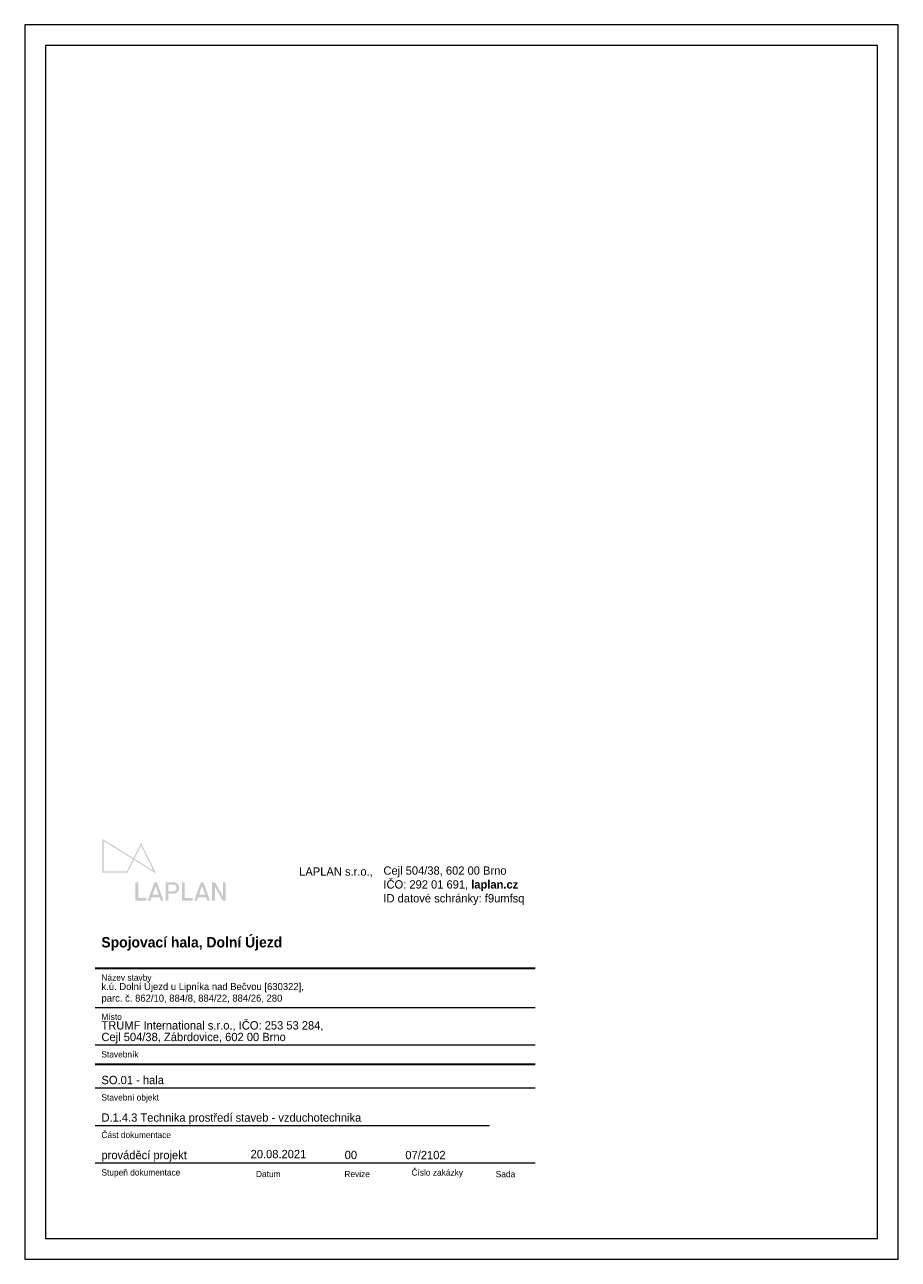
# Paper-space layout 'V000_desky' of a CAD drawing. Header units: millimetres. Extents: x -4 to 206, y -3 to 294.
import ezdxf

# ---------------------------------------------------------------- set-up
doc = ezdxf.new("R2010")
doc.units = ezdxf.units.MM
doc.header["$LTSCALE"] = 15
doc.layers.get('Defpoints').update_dxf_attribs({"color": 9, "lineweight": 18})
doc.styles.add('laplan bold', font='txt', dxfattribs={"height": 2})
doc.styles.add('laplan N', font='txt')

# ---------------------------------------------------------------- blocks, each defined once
blk = doc.blocks.new('la')
at = {"true_color": 0x1c1c1b}
h = blk.add_hatch(color=250, dxfattribs=at)
h.dxf.hatch_style = 2
h.paths.add_polyline_path([(235.5, -142.6), (215.6, -130.3), (209.8, -141.7), (187.3, -141.7), (187.4, -111.5), (215.1, -128.7), (222, -115.2)])
h.paths.add_polyline_path([(188.4, -140.6), (209.2, -140.6), (214.7, -129.7), (188.5, -113.4)])
h.paths.add_polyline_path([(216, -129.3), (232.9, -139.8), (222, -117.5)])
h = blk.add_hatch(color=250, dxfattribs=at)
h.dxf.hatch_style = 2
h.paths.add_polyline_path([(216.9, -150.3), (219.4, -150.3), (219.4, -164.6), (226.6, -164.6), (226.6, -166.8), (216.9, -166.8)])
h = blk.add_hatch(color=250, dxfattribs=at)
h.dxf.hatch_style = 2
h.paths.add_polyline_path([(238.5, -163.8), (231.5, -163.8), (230.4, -166.8), (227.9, -166.8), (233.9, -150.3), (236.1, -150.3), (242.1, -166.8), (239.6, -166.8)])
h.paths.add_polyline_path([(237.8, -161.6), (235, -153.7), (235, -153.7), (232.2, -161.6)])
h = blk.add_hatch(color=250, dxfattribs=at)
h.dxf.hatch_style = 2
edge = h.paths.add_edge_path()
edge.add_spline(control_points=[(244, -150.3), (244, -150.3), (250.5, -150.3), (250.5, -150.3), (254, -150.3), (256.1, -152.3), (256.1, -155.5), (256.1, -158.7), (254, -160.7), (250.5, -160.7), (250.5, -160.7), (246.5, -160.7), (246.5, -160.7), (246.5, -160.7), (246.5, -166.8), (246.5, -166.8), (246.5, -166.8), (244, -166.8), (244, -166.8), (244, -166.8), (244, -150.3), (244, -150.3)], knot_values=[0, 0, 0, 0, 1, 1, 1, 2, 2, 2, 3, 3, 3, 4, 4, 4, 5, 5, 5, 6, 6, 6, 7, 7, 7, 7], degree=3, periodic=0)
edge = h.paths.add_edge_path()
edge.add_spline(control_points=[(250.4, -158.4), (252.6, -158.4), (253.7, -157.4), (253.7, -155.5), (253.7, -153.5), (252.6, -152.6), (250.5, -152.6), (250.5, -152.6), (246.5, -152.6), (246.5, -152.6), (246.5, -152.6), (246.5, -158.4), (246.5, -158.4), (246.5, -158.4), (250.4, -158.4), (250.4, -158.4)], knot_values=[0, 0, 0, 0, 1, 1, 1, 2, 2, 2, 3, 3, 3, 4, 4, 4, 5, 5, 5, 5], degree=3, periodic=0)
h = blk.add_hatch(color=250, dxfattribs=at)
h.dxf.hatch_style = 2
h.paths.add_polyline_path([(258.6, -150.3), (261, -150.3), (261, -164.6), (268.3, -164.6), (268.3, -166.8), (258.6, -166.8)])
h = blk.add_hatch(color=250, dxfattribs=at)
h.dxf.hatch_style = 2
h.paths.add_polyline_path([(280.1, -163.8), (273.1, -163.8), (272, -166.8), (269.5, -166.8), (275.5, -150.3), (277.8, -150.3), (283.7, -166.8), (281.2, -166.8)])
h.paths.add_polyline_path([(279.4, -161.6), (276.6, -153.7), (276.6, -153.7), (273.8, -161.6)])
h = blk.add_hatch(color=250, dxfattribs=at)
h.dxf.hatch_style = 2
h.paths.add_polyline_path([(285.6, -150.3), (288.3, -150.3), (295.2, -162.9), (295.3, -162.9), (295.3, -150.3), (297.7, -150.3), (297.7, -166.8), (295, -166.8), (288.1, -154.3), (288.1, -154.3), (288.1, -166.8), (285.6, -166.8)])
blk = doc.blocks.new('FORM_A4')
for p, q in [((-21, 29.7), (-21, 0)), ((0, 29.7), (-21, 29.7)), ((0, 0), (0, 29.7)), ((-20.5, 29.2), (-20.5, 0.5)), ((-0.5, 29.2), (-20.5, 29.2)), ((-0.5, 0.5), (-0.5, 29.2)), ((-20.5, 0.5), (-0.5, 0.5)), ((-21, 0), (0, 0))]:
    blk.add_line(p, q)

psp = doc.layouts.new('V000_desky')

# ---------------------------------------------------------------- linework, layer by layer
at = {"lineweight": 9}
for p, q in [((13.41, 57.78), (119.16, 57.78)), ((13.41, 48.76), (119.16, 48.76)), ((13.41, 38.4), (119.16, 38.4)), ((13.41, 29.37), (108.2, 29.37)), ((13.41, 20.35), (119.16, 20.35))]:
    psp.add_line(p, q, dxfattribs=at)
at = {"lineweight": 35}
psp.add_line((13.41, 44.11), (119.16, 44.11), dxfattribs=at)
psp.add_lwpolyline([(13.41, 67.23), (119.16, 67.23)], dxfattribs=at)

# ---------------------------------------------------------------- block references
at = {"xscale": 0.2683525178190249, "yscale": 0.2683525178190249, "zscale": 0.2683525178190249}
psp.add_blockref('la', (-35.13, 128.22), dxfattribs=at)
at = {"layer": 'Defpoints', "ltscale": 150, "xscale": 10, "yscale": 10, "zscale": 10}
psp.add_blockref('FORM_A4', (206.46, -2.83), dxfattribs=at)

# ---------------------------------------------------------------- texts
at = {"color": 4, "style": 'laplan N'}
for s, p in [('TRUMF International s.r.o., IČO: 253 53 284,', (14.91, 52.45)), ('Cejl 504/38, Zábrdovice, 602 00 Brno', (14.91, 49.66)), ('SO.01 - hala', (14.91, 39.3)), ('D.1.4.3 Technika prostředí staveb - vzduchotechnika', (14.91, 30.27)), ('prováděcí projekt', (14.91, 21.25)), ('07/2102', (87.96, 21.25))]:
    psp.add_text(s, height=2, dxfattribs=at).set_placement(p)
at = {"insert": (62.44, 91.46), "char_height": 2, "width": 19.371, "attachment_point": 1, "style": 'laplan bold'}
psp.add_mtext('LAPLAN s.r.o.,', dxfattribs=at)
at = {"style": 'laplan N'}
for s, width, gutter_width, heights, insert, char_height, attachment_point in [('Cejl 504/38, 602 00 Brno\\PIČO: 292 01 691, {\\fMaison Neue|b1|i0|c238|p34;laplan.cz\\P}ID datové schránky: f9umfsq', 54.2519, 500, [14.35], (82.69, 91.69), 2, 1), ('\\pxql;{\\fMaison Neue|b1|i0|c238|p34;Spojovací hala, Dolní Újezd}', 97.0737, 0, [16.03], (63.42, 73.07), 2.5, 5), ('{\\C252;\\c9999763;Název stavby}', 42.8235, 500, [0], (14.9, 65.7), 1.5, 1), ('{\\C252;\\c9999763;Místo}', 42.8235, 500, [0], (14.9, 56.25), 1.5, 1), ('{\\C252;\\c9999763;Stavebník}', 42.8235, 500, [0], (14.9, 47.23), 1.5, 1), ('{\\C252;\\c9999763;Stavební objekt}', 42.8235, 500, [0], (14.9, 36.87), 1.5, 1), ('{\\C252;\\c9999763;Část dokumentace}', 42.8235, 500, [0], (14.9, 27.84), 1.5, 1), ('{\\C252;\\c9999763;Stupeň dokumentace}', 42.8235, 500, [0], (14.9, 18.82), 1.5, 1), ('{\\C252;\\c9999763;Datum}', 42.8235, 500, [0], (52.06, 18.44), 1.5, 1), ('{\\C252;\\c9999763;Revize}', 42.8235, 500, [0], (73.31, 18.44), 1.5, 1), ('{\\C252;\\c9999763;Číslo zakázky}', 42.8235, 500, [0], (89.44, 18.8), 1.5, 1), ('{\\C252;\\c9999763;Sada}', 42.8235, 500, [0], (109.69, 18.42), 1.5, 1)]:
    psp.add_mtext_dynamic_manual_height_columns(s, width=width, gutter_width=gutter_width, heights=heights, dxfattribs=dict(at, insert=insert, char_height=char_height, attachment_point=attachment_point))
at = {"color": 4, "style": 'laplan N'}
for s, width, insert, char_height, attachment_point in [('k.ú. Dolní Újezd u Lipníka nad Bečvou [630322],', 8366.9365, (14.91, 61.43), 1.7, 7), ('parc. č. 862/10, 884/8, 884/22, 884/26, 280', 8366.9365, (14.91, 58.64), 1.7, 7), ('\\pxsm1;00', 15.0033, (73.38, 23.27), 2, 1)]:
    psp.add_mtext_dynamic_manual_height_columns(s, width=width, gutter_width=500, heights=[0], dxfattribs=dict(at, insert=insert, char_height=char_height, attachment_point=attachment_point))
at = {"color": 4, "insert": (50.76, 23.49), "char_height": 2, "width": 24.2978, "attachment_point": 1, "style": 'laplan N'}
psp.add_mtext('{\\F.shx;20.08.2021}', dxfattribs=at)

doc.saveas('drawing.dxf')
